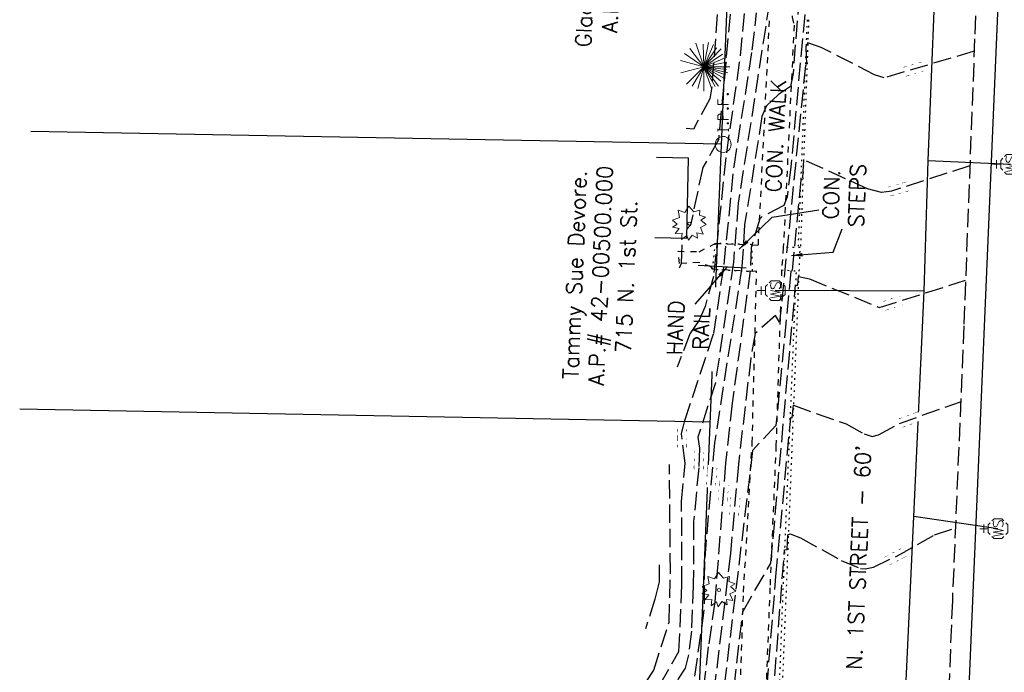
# Model space of a CAD drawing. Extents: x 4660 to 2292870, y 4748 to 270056.
# Tile 6 of 9: x 2292541 to 2292719, y 269262 to 269380. Entities that reach past the tile are written whole.
import ezdxf
from ezdxf.enums import TextEntityAlignment as Align

# ---------------------------------------------------------------- set-up
doc = ezdxf.new("R2010")
doc.units = 0
doc.header["$LTSCALE"] = 20
doc.header["$MEASUREMENT"] = 0
doc.set_wipeout_variables(frame=1)
for name, pattern in [('gasex', [0]), ('OhDOT_USTN1', [0.055, 0.014, -0.041]), ('OhDOT_USTN3', [0.22, 0.165, -0.055]), ('OhDOT_USTN5', [0.11, 0.055, -0.055]), ('rowex', [0]), ('waterex', [0])]:
    doc.linetypes.add(name, pattern=pattern)
for name, color, linetype in [('BD_X_Building', 231, 'Continuous'), ('DV_X_Property_Line', 7, 'Continuous'), ('PV_X_Curb', 120, 'OhDOT_USTN1'), ('PV_X_EOP', 7, 'OhDOT_USTN3'), ('PV_X_Steps', 120, 'OhDOT_USTN1'), ('PV_X_Text', 7, 'Continuous'), ('PV_X_Walk', 120, 'OhDOT_USTN5'), ('RC_X_Misc', 11, 'Continuous'), ('RD_X_Text', 7, 'Continuous'), ('RW_X_Fee_RW', 6, 'rowex'), ('SV_X_Mon_Cells_Found', 7, 'Continuous'), ('SV_X_Text', 7, 'Continuous'), ('UT_X_Gas', 2, 'gasex'), ('UT_X_Water', 133, 'waterex'), ('UT_X_Water_Cells', 133, 'Continuous'), ('VG_X_Cells', 3, 'Continuous')]:
    doc.layers.add(name, color=color, linetype=linetype)
for name, color, linetype, transparency in [('DT_X_Contour_Major', 132, 'OhDOT_USTN3', 0.5), ('DT_X_Contour_Minor', 136, 'OhDOT_USTN3', 0.5), ('DT_X_User_Label_current', 6, 'Continuous', 0.5)]:
    doc.layers.add(name, color=color, linetype=linetype, transparency=transparency)
doc.styles.add('SHR', font='SIMPLEX', dxfattribs={"height": 0.75})
doc.styles.get("Standard").update_dxf_attribs({"font": 'arial.ttf'})
doc.dimstyles.get("Standard").update_dxf_attribs({"dimtxt": 0.18, "dimasz": 0.18, "dimexe": 0.18, "dimexo": 0.0625, "dimgap": 0.09, "dimtad": 0, "dimtih": 1, "dimtoh": 1, "dimdec": 4, "dimzin": 0, "dimdsep": 46, "dimtxsty": 'Standard', "dimcen": 0.09, "dimadec": 0, "dimazin": 0, "dimtfac": 1, "dimtdec": 4, "dimtofl": 0, "dimtmove": 0, "dimatfit": 3, "dimfxl": 1, "dimtolj": 1, "dimtzin": 0, "dimarcsym": 0})

# ---------------------------------------------------------------- blocks, each defined once
blk = doc.blocks.new('SHRUB')
at = {"layer": 'VG_X_Cells', "color": 3, "linetype": 'Continuous', "lineweight": 0, "flags": 128}
blk.add_lwpolyline([(-0.0042, 0.0905), (0.026, 0.1273), (0.0467, 0.0746), (0.1013, 0.0836), (0.0844, 0.033), (0.1317, 0.0032), (0.0888, -0.0335), (0.1013, -0.0792), (0.0637, -0.0757), (0.0474, -0.1214), (0.026, -0.0868), (-0.0079, -0.1277), (-0.0293, -0.0833), (-0.0803, -0.1048), (-0.0707, -0.0578), (-0.1113, -0.0619), (-0.0877, -0.0224), (-0.1261, 0.006), (-0.0892, 0.0192), (-0.1195, 0.0593), (-0.0729, 0.0538), (-0.0744, 0.1057), (-0.0367, 0.0773), (-0.0264, 0.1266), (-0.0042, 0.0905)], dxfattribs=at)
at = {"layer": 'VG_X_Cells', "color": 3, "linetype": 'Continuous', "lineweight": 0}
blk.add_circle((0, 0), 0.0115, dxfattribs=at)
blk = doc.blocks.new('BUSH')
at = {"xscale": 12, "yscale": 12, "zscale": 12}
blk.add_blockref('SHRUB', (0, 0), dxfattribs=at)
blk = doc.blocks.new('IPF')
at = {"layer": 'SV_X_Mon_Cells_Found', "color": 7, "linetype": 'Continuous', "lineweight": 0, "flags": 128}
for points in [[(0.1007, 0.04), (0.1184, 0.04)], [(0.1095, -0.04), (0.1095, 0.04)], [(0.1878, -0.04), (0.1878, 0.04), (0.2143, 0.04), (0.217, 0.0394), (0.2209, 0.0381), (0.2225, 0.0368), (0.2242, 0.0356), (0.2264, 0.0324), (0.228, 0.0293), (0.2291, 0.0242), (0.2291, 0.0167), (0.2286, 0.0142), (0.2275, 0.0104), (0.2253, 0.006), (0.2231, 0.0041), (0.2214, 0.0028), (0.2187, 0.0016), (0.2143, 0.0009), (0.1878, 0.0009)], [(0.3383, 0.04), (0.3002, 0.04), (0.3002, -0.04)], [(0.3002, 0.0009), (0.3272, 0.0009)], [(0.1007, -0.04), (0.1184, -0.04)], [(0.1575, -0.0293), (0.1602, -0.0293), (0.1619, -0.0305), (0.1635, -0.0331), (0.1635, -0.0362), (0.1619, -0.0387), (0.1602, -0.04), (0.1575, -0.04), (0.1558, -0.0387), (0.1542, -0.0362), (0.1542, -0.0331), (0.1558, -0.0305), (0.1575, -0.0293)], [(0.2699, -0.0293), (0.2727, -0.0293), (0.2743, -0.0305), (0.276, -0.0331), (0.276, -0.0362), (0.2743, -0.0387), (0.2727, -0.04), (0.2699, -0.04), (0.2683, -0.0387), (0.2666, -0.0362), (0.2666, -0.0331), (0.2683, -0.0305), (0.2699, -0.0293)], [(0.3774, -0.0293), (0.3801, -0.0293), (0.3818, -0.0305), (0.3835, -0.0331), (0.3835, -0.0362), (0.3818, -0.0387), (0.3801, -0.04), (0.3774, -0.04), (0.3757, -0.0387), (0.3741, -0.0362), (0.3741, -0.0331), (0.3757, -0.0305), (0.3774, -0.0293)]]:
    blk.add_lwpolyline(points, dxfattribs=at)
at = {"layer": 'SV_X_Mon_Cells_Found', "color": 7, "linetype": 'Continuous', "lineweight": 0}
blk.add_circle((0, 0), 0.06, dxfattribs=at)
blk = doc.blocks.new('ETREE')
at = {"layer": 'VG_X_Cells', "color": 3, "linetype": 'Continuous', "lineweight": 0}
for p, q in [((0, 0), (-0.0617, 0.2307)), ((0, 0), (0.0628, 0.2349)), ((0, 0), (-0.1953, 0.1148)), ((0, 0), (-0.1745, 0.1743)), ((0, 0), (0.1328, 0.1943)), ((0, 0), (0.1828, 0.1403)), ((-0.2467, 0), (0, 0)), ((0, 0), (-0.2207, 0.0592)), ((0, 0), (-0.2145, -0.0781)), ((0, 0), (-0.1992, -0.1141)), ((0, 0), (-0.1953, -0.1497)), ((0, 0), (-0.1472, -0.1733)), ((0, 0), (-0.1159, -0.2008)), ((0, 0), (-0.0832, -0.217)), ((0, 0), (-0.0632, -0.2428)), ((0, 0), (-0.0271, -0.2296)), ((0, 0), (0.2368, 0.0803)), ((0, 0), (0.2255, 0.0046)), ((0, -0.262), (0, 0)), ((0, 0), (0.0461, -0.2318)), ((0, 0), (0.0967, -0.2334)), ((0, 0), (0.1268, -0.1897)), ((0, 0), (0.1794, -0.1761)), ((0, 0), (0.1911, -0.1278)), ((0, 0), (0.2233, -0.0971)), ((0, 0), (0.2414, -0.0479))]:
    blk.add_line(p, q, dxfattribs=at)
blk = doc.blocks.new('TE')
at = {"layer": 'DV_X_Property_Line', "xscale": 12, "yscale": 12, "zscale": 12}
blk.add_blockref('ETREE', (0, 0), dxfattribs=at)
blk = doc.blocks.new('WSS')
at = {"layer": 'UT_X_Water_Cells', "color": 133, "linetype": 'Continuous', "lineweight": 0}
for p, q in [((0.0318, 0.1058), (-0.0319, 0.1058)), ((0, 0.0741), (0, 0.1376)), ((0.0202, 0.0083), (0.0553, -0.0101))]:
    blk.add_line(p, q, dxfattribs=at)
at = {"layer": 'UT_X_Water_Cells', "color": 133, "linetype": 'Continuous', "lineweight": 0, "flags": 128}
for points in [[(-0.0588, 0.0448), (-0.0741, 0.0297), (-0.0741, -0.0296), (-0.059, -0.0447)], [(-0.0554, 0.0355), (-0.0413, -0.0408), (-0.0272, 0.0355), (-0.013, -0.0408), (0.0013, 0.0355)], [(0.0448, 0.0588), (0.0296, 0.0741), (-0.0297, 0.0741), (-0.0448, 0.059)], [(0.0588, -0.0447), (0.074, -0.0296), (0.074, 0.0297), (0.0588, 0.0448)], [(-0.045, -0.0587), (-0.0297, -0.074), (0.0296, -0.074), (0.0448, -0.0588)]]:
    blk.add_lwpolyline(points, dxfattribs=at)
at = {"layer": 'UT_X_Water_Cells', "color": 133, "linetype": 'Continuous', "lineweight": 0, "extrusion": (0, 0, -1)}
for centre, radius, start, end in [((-0.0277, 0.0195), 0.0135, 303.63245, 53.74127), ((-0.0388, -0.0047), 0.04, 61.34633, 118.65367), ((-0.0372, -0.0091), 0.0316, 235.60372, 316.33053), ((-0.0438, -0.0225), 0.017, 132.06416, 228.51167)]:
    blk.add_arc(centre, radius, start, end, dxfattribs=at)

msp = doc.modelspace()

# ---------------------------------------------------------------- linework, layer by layer
at = {"layer": 'BD_X_Building'}
for p, q in [((2292656.36, 269355.43), (2292662.11, 269355.3)), ((2292656.05, 269340.87), (2292661.8, 269340.75))]:
    msp.add_line(p, q, dxfattribs=at)
at = {"layer": 'BD_X_Building', "flags": 128}
msp.add_lwpolyline([(2292661.8, 269340.75), (2292662.11, 269355.3)], dxfattribs=at)
at = {"layer": 'DT_X_Contour_Minor'}
for points, elevation in [([(2292669.68, 269381.32), (2292667.55, 269358.55), (2292664.7, 269353.59), (2292662.5, 269343.13), (2292661.83, 269342.39)], 872), ([(2292660.48, 269335.38), (2292660.88, 269336.27), (2292661.01, 269339.54)], 872), ([(2292648.69, 269205.58), (2292649.03, 269206.63), (2292650.88, 269230.84), (2292653.69, 269231.19), (2292653.9, 269233.6), (2292653.39, 269233.82), (2292652.44, 269233.76), (2292651.21, 269234.5), (2292653.84, 269258.7), (2292654.49, 269260.51), (2292655.83, 269262.61), (2292658.6, 269271.26), (2292658.87, 269280.47), (2292658.67, 269299.82)], 871), ([(2292656.79, 269281.68), (2292656.82, 269278.6), (2292656.06, 269275.47), (2292654.34, 269270.09)], 872)]:
    msp.add_lwpolyline(points, dxfattribs=dict(at, elevation=elevation))
at = {"layer": 'DV_X_Property_Line'}
for p, q in [((2292668.11, 269357.76), (2292543.18, 269360.09)), ((2292666.07, 269307.46), (2292541.15, 269309.8))]:
    msp.add_line(p, q, dxfattribs=at)
at = {"layer": 'PV_X_Curb', "flags": 128}
for points in [[(2292683.58, 269380.26), (2292681.94, 269339.12)], [(2292683.86, 269380.29), (2292682.37, 269339.07)], [(2292681.58, 269334.55), (2292679.22, 269277.71), (2292677.5, 269233.35)], [(2292682.06, 269334.11), (2292679.8, 269277.42), (2292677.98, 269233.28)]]:
    msp.add_lwpolyline(points, dxfattribs=at)
at = {"layer": 'PV_X_EOP'}
msp.add_lwpolyline([(2292716.5, 269445.43), (2292714.18, 269385.4), (2292713.88, 269376.85), (2292711.93, 269324.94), (2292709.85, 269275.21), (2292707.71, 269221.47), (2292705.85, 269168.33), (2292704.51, 269134.7)], dxfattribs=at)
at = {"layer": 'PV_X_Steps'}
for p, q in [((2292682.33, 269339.07), (2292679.28, 269339.11)), ((2292682.17, 269334.83), (2292682.33, 269339.07)), ((2292678.96, 269335.03), (2292682.17, 269334.83))]:
    msp.add_line(p, q, dxfattribs=at)
at = {"layer": 'PV_X_Steps', "flags": 128}
msp.add_lwpolyline([(2292673.55, 269339.59), (2292666.95, 269339.83), (2292666.41, 269335.14), (2292673.67, 269334.75)], dxfattribs=at)
at = {"layer": 'PV_X_Steps'}
for points in [[(2292666.95, 269339.83), (2292666.41, 269335.14)], [(2292673.55, 269339.59), (2292673.67, 269334.75)]]:
    msp.add_lwpolyline(points, dxfattribs=at)
at = {"layer": 'PV_X_Text'}
for p, q in [((2292677.26, 269344.6), (2292685.71, 269345.92)), ((2292688.27, 269338.26), (2292689.94, 269342.45))]:
    msp.add_line(p, q, dxfattribs=at)
at = {"layer": 'PV_X_Walk'}
for points in [[(2292680.88, 269385.42), (2292680.88, 269380.74), (2292681.23, 269379.34)], [(2292670.62, 269233.16), (2292672.09, 269276.73), (2292673.65, 269303.72), (2292674.45, 269334.78), (2292673.67, 269334.75), (2292666.41, 269335.14), (2292666.24, 269335.61), (2292664.02, 269336.37), (2292660.5, 269336.2), (2292660.26, 269338.41), (2292664.07, 269338.33), (2292666.95, 269339.83), (2292673.55, 269339.59), (2292674.76, 269339.48), (2292676.81, 269380.56)], [(2292681.23, 269379.34), (2292679.28, 269339.11), (2292678.96, 269335.03), (2292677.95, 269303.27), (2292676.86, 269277.48), (2292675.12, 269233.19), (2292675.13, 269230.05), (2292674.46, 269174.25), (2292674.1, 269171.29), (2292673.47, 269152.19), (2292672.67, 269133.13), (2292672.52, 269131.18), (2292671.52, 269131.19), (2292670.97, 269129.87), (2292670.56, 269124.76)]]:
    msp.add_lwpolyline(points, dxfattribs=at)
at = {"layer": 'RC_X_Misc'}
msp.add_line((2292672.54, 269335.34), (2292663.85, 269335.83), dxfattribs=at)
at = {"layer": 'RW_X_Fee_RW'}
msp.add_line((2292659.66, 269149.34), (2292677.29, 269584.07), dxfattribs=at)
at = {"layer": 'UT_X_Gas'}
msp.add_line((2292730.62, 269675.01), (2292708.93, 269168.85), dxfattribs=at)
at = {"layer": 'UT_X_Water'}
for p, q in [((2292705.48, 269354.85), (2292720.39, 269354.15)), ((2292704.73, 269331.16), (2292677.81, 269331.29)), ((2292718.1, 269288.2), (2292702.88, 269290.43))]:
    msp.add_line(p, q, dxfattribs=at)
at = {"layer": 'UT_X_Water', "flags": 128}
msp.add_lwpolyline([(2292683.71, 268773.53), (2292683.66, 268782.91), (2292684.08, 268787.13), (2292684.11, 268794.11), (2292685.36, 268841.85), (2292685.95, 268846.35), (2292686.77, 268865.44), (2292686.83, 268866.32), (2292687.86, 268892.27), (2292689.73, 268937.82), (2292689.86, 268941.32), (2292690.01, 268946.54), (2292690.63, 268968.05), (2292691.28, 268983.9), (2292692.86, 269021.18), (2292693.3, 269035.61), (2292694.49, 269060.6), (2292695.08, 269083.38), (2292697.06, 269132.97), (2292698.3, 269169.49), (2292698.55, 269173.67), (2292698.72, 269194.61), (2292699.27, 269205.03), (2292700.19, 269232.28), (2292702.88, 269290.43), (2292704.73, 269331.16), (2292705.48, 269354.85), (2292707.21, 269398.54), (2292707.65, 269410.56), (2292708.73, 269468.23), (2292708.76, 269468.9), (2292709.97, 269496.73), (2292712.75, 269531.9), (2292714.51, 269575.71), (2292714.59, 269576.91), (2292714.37, 269588.21), (2292715.89, 269614.66), (2292715.94, 269623.28), (2292716.28, 269627.6), (2292716.51, 269631.68), (2292718.45, 269673.77)], dxfattribs=at)

# ---------------------------------------------------------------- block references
at = {"layer": 'SV_X_Mon_Cells_Found', "xscale": 24, "yscale": 24, "zscale": 24, "rotation": 90}
msp.add_blockref('IPF', (2292668.4, 269357.74), dxfattribs=at)
at = {"layer": 'UT_X_Water_Cells', "xscale": 24, "yscale": 24, "zscale": 24, "rotation": 90}
for p in [(2292720.39, 269354.15, 865.22), (2292677.81, 269331.29, 866.23), (2292718.1, 269288.2, 862.48)]:
    msp.add_blockref('WSS', p, dxfattribs=at)
at = {"layer": 'VG_X_Cells', "rotation": 90}
for name, p, xscale, yscale, zscale in [('TE', (2292664.88, 269371.81, 873.74), 1.5, 1.5, 1.5), ('BUSH', (2292662.27, 269343.42, 872.04), 2, 2, 2), ('BUSH', (2292667.63, 269277.11, 866.75), 2, 2, 2)]:
    msp.add_blockref(name, p, dxfattribs=dict(at, xscale=xscale, yscale=yscale, zscale=zscale))

# ---------------------------------------------------------------- texts
at = {"layer": 'DT_X_User_Label_current', "style": 'SHR'}
for s, rotation, p in [('866', 16.5338, (2292702.85, 269371.36)), ('865', 15.7642, (2292700.06, 269349.67)), ('864', 17.4822, (2292699.11, 269329.02)), ('863', 20.3482, (2292702.07, 269307.89)), ('870', 90.1716, (2292660.95, 269304.58)), ('866', 84.9303, (2292670.48, 269292.29)), ('862', 27.0427, (2292699.51, 269283.1))]:
    msp.add_text(s, height=1.6, rotation=rotation, dxfattribs=at).set_placement(p, align=Align.MIDDLE_CENTER)
at = {"layer": 'PV_X_Text', "style": 'SHR'}
msp.add_text('CON. WALK', height=2.8, rotation=87.2367, dxfattribs=at).set_placement((2292678.84, 269348.99))
at = {"layer": 'PV_X_Text', "insert": (2292686.56, 269348.72), "char_height": 2.8, "attachment_point": 2, "rotation": 87.8327, "style": 'SHR'}
msp.add_mtext_dynamic_manual_height_columns('CON.\\PSTEPS', width=23.3461, gutter_width=14, heights=[0], dxfattribs=at)
at = {"layer": 'SV_X_Text', "style": 'SHR'}
msp.add_text("N. 1ST STREET - 60'", height=2.8, rotation=87.5929, dxfattribs=at).set_placement((2292693.45, 269262.6))
at = {"layer": 'SV_X_Text', "char_height": 2.8, "attachment_point": 2, "rotation": 87.6777, "style": 'SHR'}
for s, insert in [('Glacier Enterprises, Ltd.\\PA.P.# 42-00300.000\\P719 N. 1st St.', (2292642.59, 269398.06)), ('Tammy Sue Devore.\\PA.P.# 42-00500.000\\P715 N. 1st St.', (2292640.15, 269334.23))]:
    msp.add_mtext_dynamic_manual_height_columns(s, width=54.9549, gutter_width=1, heights=[0], dxfattribs=dict(at, insert=insert))

# ---------------------------------------------------------------- leaders
at = {"layer": 'PV_X_Text'}
for points in [[(2292671.32, 269338.78), (2292677.26, 269344.6)], [(2292680.75, 269337.61), (2292688.27, 269338.26)]]:
    msp.add_leader(points, dimstyle='Standard', override={"dimscale": 20, "dimtxt": 0.01, "dimasz": 0.1}, dxfattribs=at)

# ---------------------------------------------------------------- next in the draw order: texts
at = {"layer": 'RD_X_Text', "insert": (2292658.38, 269324.6), "char_height": 2.8, "attachment_point": 2, "rotation": 87.8327, "style": 'SHR', "bg_fill": 2}
msp.add_mtext_dynamic_manual_height_columns('HAND \\PRAIL', width=12.4069, gutter_width=14, heights=[0], dxfattribs=at)

# ---------------------------------------------------------------- next in the draw order: wipeouts: each hides what was drawn before it
for points in [[(2292701.14, 269370.02), (2292705.01, 269371.16), (2292704.55, 269372.7), (2292700.68, 269371.55)], [(2292698.29, 269348.35), (2292702.25, 269349.46), (2292701.82, 269351), (2292697.86, 269349.89)], [(2292697.35, 269327.62), (2292701.35, 269328.88), (2292700.87, 269330.41), (2292696.87, 269329.15)], [(2292700.42, 269306.42), (2292704.28, 269307.85), (2292703.72, 269309.35), (2292699.87, 269307.92)], [(2292661.76, 269302.53), (2292661.74, 269306.64), (2292660.14, 269306.64), (2292660.16, 269302.52)], [(2292671.1, 269290.21), (2292671.46, 269294.23), (2292669.86, 269294.38), (2292669.51, 269290.35)], [(2292698.04, 269281.45), (2292701.7, 269283.32), (2292700.98, 269284.74), (2292697.31, 269282.87)]]:
    msp.add_wipeout(points).dxf.layer = 'DT_X_User_Label_current'

# ---------------------------------------------------------------- next in the draw order: linework, layer by layer
at = {"layer": 'DT_X_Contour_Minor'}
for points, elevation in [([(2292719.13, 269516.94), (2292705.6, 269511.34), (2292702.9, 269510.54), (2292701.03, 269510.69), (2292689.38, 269513.81), (2292689.36, 269513.3), (2292688.88, 269512.89), (2292688.11, 269501.47), (2292685.81, 269480.36), (2292679.85, 269463.64), (2292678.52, 269454.74), (2292677.52, 269443.98), (2292674.71, 269431.85), (2292674.04, 269427.37), (2292672.3, 269406.28), (2292670.83, 269400.63), (2292667.66, 269385.63), (2292666.34, 269368.18), (2292665.99, 269366), (2292663.03, 269360.51), (2292661.7, 269360.64)], 873), ([(2292717.81, 269476.43), (2292705.01, 269471.17), (2292701.72, 269470.2), (2292699.78, 269470.53), (2292687.58, 269475.49), (2292687.44, 269474.01), (2292687.18, 269473.98), (2292685.73, 269462.31), (2292683.09, 269430.89), (2292677.96, 269424.84), (2292677.4, 269422.89), (2292676.35, 269415.86), (2292675.45, 269401.11), (2292672.02, 269385.6), (2292672.21, 269381.46), (2292671.32, 269372.56), (2292668.86, 269355.37), (2292666.66, 269333.84), (2292665.12, 269328.38), (2292664.07, 269325.92), (2292662.39, 269323.44), (2292660.06, 269317.42)], 871), ([(2292675.97, 269255.25), (2292677.95, 269279.54), (2292680.61, 269308.33), (2292680.89, 269308.29), (2292681.1, 269310.53), (2292690.65, 269307.15), (2292693.9, 269305.36), (2292695.32, 269304.87), (2292696.49, 269305.19), (2292700.27, 269307.25), (2292711.35, 269311.16)], 863), ([(2292675.04, 269226.48), (2292679.5, 269284.39), (2292679.97, 269284.45), (2292680.08, 269287.09), (2292680.49, 269287.25), (2292682.36, 269286.53), (2292689.76, 269282.47), (2292693.26, 269281.01), (2292694.09, 269280.91), (2292695.58, 269281.25), (2292699.7, 269283.19), (2292706.63, 269287.06), (2292710.4, 269288.35)], 862)]:
    msp.add_lwpolyline(points, dxfattribs=dict(at, elevation=elevation))

# ---------------------------------------------------------------- next in the draw order: texts
at = {"layer": 'DT_X_User_Label_current', "style": 'SHR'}
msp.add_text('867', height=1.6, rotation=85.5552, dxfattribs=at).set_placement((2292668.45, 269294.92), align=Align.MIDDLE_CENTER)

# ---------------------------------------------------------------- next in the draw order: leaders
at = {"layer": 'RD_X_Text'}
msp.add_leader([(2292669.07, 269335.54), (2292663.27, 269328.84)], dimstyle='Standard', override={"dimscale": 20, "dimtxt": 0.01, "dimasz": 0.1}, dxfattribs=at)

# ---------------------------------------------------------------- next in the draw order: wipeouts: each hides what was drawn before it
msp.add_wipeout([(2292669.08, 269292.81), (2292669.4, 269296.91), (2292667.81, 269297.03), (2292667.49, 269292.93)]).dxf.layer = 'DT_X_User_Label_current'

# ---------------------------------------------------------------- next in the draw order: texts
at = {"layer": 'DT_X_User_Label_current', "style": 'SHR'}
msp.add_text('868', height=1.6, rotation=84.9917, dxfattribs=at).set_placement((2292666.31, 269297.67), align=Align.MIDDLE_CENTER)

# ---------------------------------------------------------------- next in the draw order: wipeouts: each hides what was drawn before it
msp.add_wipeout([(2292666.93, 269295.55), (2292667.29, 269299.65), (2292665.69, 269299.79), (2292665.34, 269295.69)]).dxf.layer = 'DT_X_User_Label_current'

# ---------------------------------------------------------------- next in the draw order: texts
msp.add_text('869', height=1.6, rotation=87.9414, dxfattribs=at).set_placement((2292664.02, 269300.63), align=Align.MIDDLE_CENTER)

# ---------------------------------------------------------------- next in the draw order: wipeouts: each hides what was drawn before it
msp.add_wipeout([(2292664.74, 269298.58), (2292664.89, 269302.62), (2292663.29, 269302.67), (2292663.15, 269298.64)]).dxf.layer = 'DT_X_User_Label_current'

# ---------------------------------------------------------------- next in the draw order: linework, layer by layer
at = {"layer": 'DT_X_Contour_Major'}
for points, elevation in [([(2292649.01, 269197.7), (2292651.44, 269205.2), (2292653.31, 269228.47), (2292653.16, 269229.85), (2292653.36, 269230.77), (2292654.94, 269231.09), (2292655.18, 269233.3), (2292655.04, 269233.79), (2292653.86, 269233.87), (2292653.61, 269234.17), (2292654, 269234.59), (2292655.68, 269251.03), (2292656.92, 269259.93), (2292660.4, 269265.96), (2292660.94, 269278.1), (2292660.88, 269293.09), (2292661.52, 269300.03), (2292660.85, 269305.38), (2292661.44, 269307.79), (2292666.7, 269323.51), (2292668.57, 269336.02), (2292670.36, 269353.74), (2292673.67, 269374.81), (2292674.45, 269381.54)], 870), ([(2292713.02, 269353.88), (2292698.85, 269349.28), (2292697.05, 269349.01), (2292694.51, 269349.73), (2292682.94, 269354.96), (2292682.74, 269351.31), (2292682.46, 269351.36), (2292680.88, 269334.88), (2292680.64, 269334.78), (2292677.93, 269306.87), (2292673.73, 269302.37), (2292665.58, 269234.92)], 865)]:
    msp.add_lwpolyline(points, dxfattribs=dict(at, elevation=elevation))
at = {"layer": 'DT_X_Contour_Minor'}
for points, elevation in [([(2292683.55, 269402.06), (2292681.03, 269370.59), (2292680.6, 269368.23), (2292678.42, 269366.8), (2292676.22, 269364.72), (2292675.4, 269362.8), (2292672.28, 269343.16), (2292671.78, 269335.62), (2292666.84, 269303.73), (2292665, 269282.3), (2292664.92, 269273.46), (2292661.58, 269250.01)], 868), ([(2292676.76, 269383.47), (2292671.12, 269347.08), (2292670.26, 269336.44), (2292666.98, 269314.61), (2292663.83, 269304.77), (2292664.09, 269302.77), (2292663.97, 269299.23), (2292663.06, 269289.5), (2292663, 269277.94), (2292662.66, 269269.66), (2292662.13, 269265.38), (2292661.51, 269262.95), (2292660.28, 269261.05), (2292659.39, 269257.13), (2292656.57, 269234.71), (2292655.75, 269233.89), (2292656.43, 269233.73), (2292656.19, 269231.01), (2292655.3, 269230.79), (2292655.59, 269223.5), (2292654.39, 269209.19), (2292652.89, 269197.25)], 869), ([(2292683.14, 269381.27), (2292680.63, 269353.64), (2292679.95, 269348.27), (2292679.39, 269346.7), (2292675.44, 269344.67), (2292675.03, 269344.27), (2292673.47, 269339.1), (2292673.28, 269334.88), (2292670.03, 269310.92), (2292668.84, 269300.03), (2292666.89, 269274.97), (2292665.71, 269266.79), (2292661.79, 269233.71)], 867), ([(2292713.8, 269374.61), (2292697.54, 269369.78), (2292695.8, 269370.36), (2292686.11, 269375.29), (2292683.7, 269376.12), (2292683.38, 269375.53), (2292683.5, 269371.99), (2292683.28, 269372.04), (2292678.61, 269325.58), (2292677.84, 269326.78), (2292674.16, 269323.5), (2292673.4, 269319.07), (2292671.15, 269299.87), (2292669.72, 269283.69), (2292663.73, 269233.81)], 866), ([(2292648.09, 269134.59), (2292655.07, 269137.77), (2292659.97, 269146.7), (2292660.53, 269149.71), (2292661.11, 269150.25), (2292661.54, 269160.48), (2292662.73, 269172.45), (2292663.09, 269172.88), (2292663.3, 269177.48), (2292664.97, 269180.65), (2292665.58, 269199.16), (2292667.43, 269230.65), (2292667.95, 269230.71), (2292667.98, 269233.16), (2292667.32, 269233.25), (2292671.95, 269273.18), (2292677.03, 269281.97), (2292681.51, 269332.28), (2292681.92, 269332.24), (2292682.05, 269333.85), (2292683.99, 269333.42), (2292696.63, 269328.23), (2292712.24, 269333.15)], 864)]:
    msp.add_lwpolyline(points, dxfattribs=dict(at, elevation=elevation))

doc.saveas('drawing.dxf')
